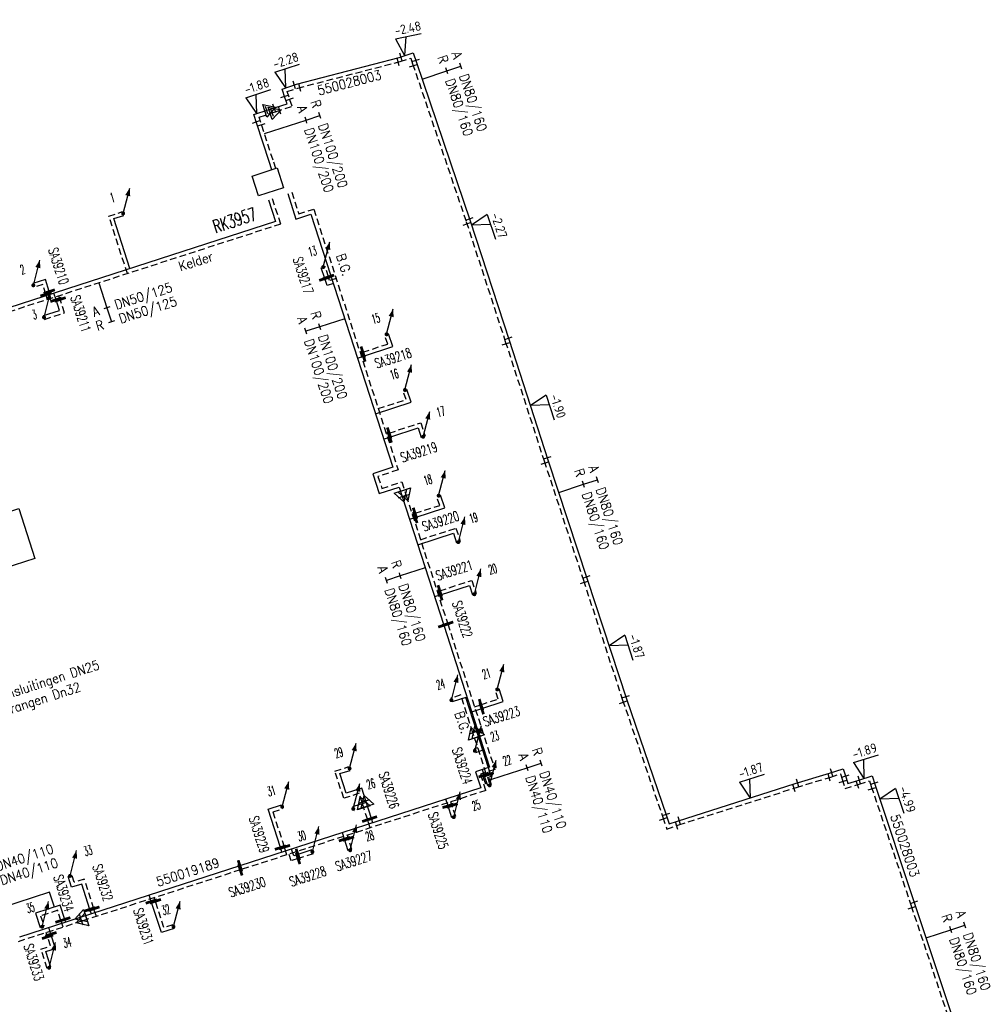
# Model space of a CAD drawing. Header units: millimetres. Extents: x 0 to 118212815, y 0 to 488348790.
# Tile 7 of 143: x 115122812 to 115215369, y 485527382 to 485621471. Entities that reach past the tile are written whole.
import ezdxf
from ezdxf.enums import TextEntityAlignment as Align

# ---------------------------------------------------------------- set-up
doc = ezdxf.new("R2010")
doc.units = ezdxf.units.MM
doc.header["$LTSCALE"] = 200
doc.linetypes.add('HIDDEN2', pattern=[4.7625, 3.175, -1.5875])
for name, color, linetype in [('WW-C-AFSLUITER', 7, 'Continuous'), ('WW-C-hoogbouw', 7, 'Continuous'), ('WW-C-KAST', 7, 'Continuous'), ('WW-C-mof', 7, 'Continuous'), ('WW-C-stijgstrang', 7, 'Continuous'), ('WW-C-VERLOOP', 7, 'Continuous'), ('WW-I-diam', 7, 'Continuous'), ('WW-I-info', 7, 'Continuous'), ('WW-I-NAP', 7, 'Continuous'), ('WW-L-aanvoer', 3, 'Continuous'), ('WW-L-retour', 3, 'HIDDEN2')]:
    doc.layers.add(name, color=color, linetype=linetype)
doc.styles.add('DIN17', font='ROMANS.SHX', dxfattribs={"width": 0.9})
doc.styles.add('ISOCP', font='ISOCP.SHX')

# ---------------------------------------------------------------- blocks, each defined once
blk = doc.blocks.new('LR-VERL')
at = {"color": 0, "linetype": 'ByBlock', "lineweight": -2}
blk.add_lwpolyline([(1.08, 0), (-1.08, -1.25), (-1.08, 1.25)], close=True, dxfattribs=at)
blk = doc.blocks.new('LR-mof')
at = {"color": 0, "linetype": 'ByBlock', "lineweight": -2}
blk.add_line((0, -0.75), (0, 0.75), dxfattribs=at)
blk = doc.blocks.new('LR-styg')
at = {"color": 0, "lineweight": -3}
blk.add_line((0, 0), (2.5, 4.33), dxfattribs=at)
at = {"color": 0, "lineweight": -3, "const_width": 0.375}
blk.add_lwpolyline([(-0.19, 0, 1), (0.19, 0, 1)], format="xyb", close=True, dxfattribs=at)
at = {"color": 0, "lineweight": -3}
blk.add_solid([(2.5, 4.33), (1.32, 3.28), (2.18, 2.78)], dxfattribs=at)
at = {"color": 7, "linetype": 'ByBlock', "lineweight": -2, "style": 'DIN17', "width": 0.5}
blk.add_attdef('*1', text='', height=1.8, dxfattribs=at).set_placement((0, -2.5), align=Align.MIDDLE)
blk = doc.blocks.new('LR-DIAO2')
at = {"color": 0, "lineweight": -3}
blk.add_line((0, 0), (0, -5), dxfattribs=at)
at = {"color": 0, "linetype": 'Continuous', "lineweight": -3}
blk.add_line((0, -5), (0, -7.8), dxfattribs=at)
at = {"color": 0, "lineweight": -3}
for points in [[(0.61, -5), (0, -5), (-0.61, -5)], [(0.61, -7.8), (0, -7.8), (-0.61, -7.8)]]:
    blk.add_lwpolyline(points, dxfattribs=at)
at = {"color": 1, "lineweight": -3, "style": 'DIN17', "width": 0.9}
for tag, p in [('*1', (-1.61, -5)), ('*2', (-1.61, -7.78))]:
    blk.add_attdef(tag, text='', height=1.8, dxfattribs=at).set_placement(p, align=Align.MIDDLE_RIGHT)
for tag, p in [('*11', (1.61, -5)), ('*12', (1.61, -7.8))]:
    blk.add_attdef(tag, text='', height=1.8, dxfattribs=at).set_placement(p, align=Align.MIDDLE_LEFT)
blk = doc.blocks.new('LR-DIAB2')
at = {"color": 0, "linetype": 'Continuous', "lineweight": -3}
blk.add_line((0, 5), (0, 7.8), dxfattribs=at)
at = {"color": 0, "lineweight": -3}
blk.add_line((0, 0), (0, 5), dxfattribs=at)
for points in [[(0.61, 7.8), (0, 7.8), (-0.61, 7.8)], [(0.61, 5), (0, 5), (-0.61, 5)]]:
    blk.add_lwpolyline(points, dxfattribs=at)
at = {"color": 1, "lineweight": -3, "style": 'DIN17', "width": 0.9}
for tag, p in [('*1', (-1.61, 7.8)), ('*2', (-1.61, 5.02))]:
    blk.add_attdef(tag, text='', height=1.8, dxfattribs=at).set_placement(p, align=Align.MIDDLE_RIGHT)
for tag, p in [('*11', (1.61, 7.8)), ('*12', (1.61, 5))]:
    blk.add_attdef(tag, text='', height=1.8, dxfattribs=at).set_placement(p, align=Align.MIDDLE_LEFT)
blk = doc.blocks.new('LR-hoogb')
at = {"color": 0, "linetype": 'ByBlock', "lineweight": -3}
blk.add_lwpolyline([(-12.5, 5), (12.5, 5), (12.5, -5), (-12.5, -5)], close=True, dxfattribs=at)
at = {"color": 7, "linetype": 'Continuous', "lineweight": -3, "style": 'DIN17', "width": 0.7}
blk.add_text('Hoogbouwcode:', height=2.5, dxfattribs=at).set_placement((-11.15, 1))
at = {"color": 0, "linetype": 'ByBlock', "lineweight": -3, "style": 'DIN17', "width": 0.7}
for tag, p in [('*1', (-11.15, -4)), ('*2', (-11.15, -9))]:
    blk.add_attdef(tag, p, '', height=2.5, dxfattribs=at)
blk = doc.blocks.new('LR-AFS')
at = {"color": 0, "lineweight": -3, "const_width": 0.7}
blk.add_lwpolyline([(0, -1.5), (0, 1.5)], dxfattribs=at)
at = {"color": 7, "linetype": 'ByBlock', "lineweight": -2, "style": 'DIN17', "width": 0.9}
blk.add_attdef('*1', text='', height=2.5, dxfattribs=at).set_placement((0, 5), align=Align.MIDDLE)
at = {"color": 0, "linetype": 'ByBlock', "lineweight": -2, "style": 'DIN17', "width": 0.3, "flags": 1}
for tag, p in [('*2', (2.5, 1.5)), ('OCODE', (-7.5, -2.5)), ('NCODE', (-2.5, -2.5)), ('BC', (2.5, -2.5)), ('RK', (7.5, -2.5)), ('ST', (-7.5, -5)), ('VCODE', (-2.5, -5)), ('NIVO', (2.5, -5)), ('IMM', (7.5, -5)), ('FABR', (-7.5, -7.5)), ('TYPE', (-2.5, -7.5)), ('OPBOUW', (2.5, -7.5)), ('BEDIEN', (7.5, -7.5)), ('VERTR', (-7.5, -10)), ('OPBLEN', (-2.5, -10)), ('HULPST', (2.5, -10)), ('VERLSP', (7.5, -10)), ('DEKM', (-7.5, -12.5)), ('PDATUM', (-2.5, -12.5)), ('OPM', (2.5, -12.5)), ('BORD', (7.5, -12.5)), ('BORDL', (-7.5, -15)), ('BORDX', (-2.5, -15)), ('BORDY', (2.5, -15)), ('BORDZ', (7.5, -15))]:
    blk.add_attdef(tag, text='', height=1.8, dxfattribs=at).set_placement(p, align=Align.MIDDLE)
blk = doc.blocks.new('LR-kast')
at = {"color": 0, "linetype": 'ByBlock', "lineweight": -3}
blk.add_lwpolyline([(-2.5, 2), (2.5, 2), (2.5, -2), (-2.5, -2)], close=True, dxfattribs=at)
at = {"color": 7, "linetype": 'ByBlock', "lineweight": -3, "style": 'DIN17', "width": 0.7}
for tag, p in [('*1', (0, 5)), ('*2', (0, -5))]:
    blk.add_attdef(tag, text='', height=2.5, dxfattribs=at).set_placement(p, align=Align.MIDDLE)
at = {"color": 0, "linetype": 'ByBlock', "lineweight": -2, "style": 'DIN17', "width": 0.3, "flags": 1}
for tag, p in [('OCODE', (5, 1.25)), ('NCODE', (10, 1.25)), ('BC', (15, 1.25)), ('RK', (20, 1.25)), ('ST', (5, -1.25)), ('VCODE', (10, -1.25)), ('NIVO', (15, -1.25)), ('IMM', (20, -1.25))]:
    blk.add_attdef(tag, text='', height=1.8, dxfattribs=at).set_placement(p, align=Align.MIDDLE)
blk = doc.blocks.new('LR-hyp')
at = {"color": 7, "linetype": 'ByBlock', "lineweight": -3, "style": 'DIN17', "width": 0.9}
blk.add_attdef('*1', text='', height=1.8, dxfattribs=at).set_placement((0, 0), align=Align.MIDDLE)
at = {"color": 7, "linetype": 'ByBlock', "lineweight": -2, "style": 'DIN17', "width": 0.9, "flags": 1}
blk.add_attdef('*2', text='', height=1.8, dxfattribs=at).set_placement((0, -5), align=Align.MIDDLE)
blk = doc.blocks.new('nap1')
at = {"color": 0, "linetype": 'Continuous', "lineweight": -3}
for p, q in [((-1, 3.5), (0, 0)), ((-1, 3.5), (4, 3.5)), ((1, 3.5), (0, 0))]:
    blk.add_line(p, q, dxfattribs=at)
at = {"color": 0, "linetype": 'Continuous', "lineweight": -3, "style": 'ISOCP'}
for tag, p in [('*1', (1.7, 5)), ('*2', (4, 1.5))]:
    blk.add_attdef(tag, text='', height=1.8, dxfattribs=at).set_placement(p, align=Align.MIDDLE)

msp = doc.modelspace()

# ---------------------------------------------------------------- linework, layer by layer
at = {"layer": 'WW-I-diam'}
for p, q in [((115146197, 485610581), (115147794, 485611103)), ((115167741, 485548831), (115168930, 485549216)), ((115125665, 485538084), (115120979, 485536568)), ((115126125, 485536660), (115125665, 485538084))]:
    msp.add_line(p, q, dxfattribs=at)
at = {"layer": 'WW-L-aanvoer'}
for p, q in [((115149277, 485615296), (115159057, 485617844)), ((115159057, 485617844), (115160425, 485618289)), ((115160425, 485618289), (115160722, 485617379)), ((115160722, 485617379), (115165849, 485602266)), ((115147898, 485614846), (115149277, 485615296)), ((115148190, 485613951), (115147898, 485614846)), ((115148356, 485613444), (115148190, 485613951)), ((115145177, 485612418), (115146569, 485612872)), ((115146569, 485612872), (115146752, 485612932)), ((115146752, 485612932), (115148356, 485613444)), ((115145467, 485611529), (115145177, 485612418)), ((115146641, 485607930), (115145467, 485611529)), ((115146899, 485607139), (115146641, 485607930)), ((115148423, 485604852), (115149213, 485602410)), ((115146582, 485604263), (115147257, 485602178)), ((115131804, 485602460), (115132759, 485602769)), ((115133350, 485597680), (115131804, 485602460)), ((115149213, 485602410), (115150645, 485602874)), ((115150645, 485602874), (115158463, 485578703)), ((115147257, 485602178), (115119104, 485593072)), ((115165849, 485602266), (115169578, 485590844)), ((115151968, 485596728), (115151631, 485597771)), ((115125263, 485596645), (115124060, 485596256)), ((115125637, 485595490), (115125263, 485596645)), ((115152184, 485596062), (115151968, 485596728)), ((115152785, 485596256), (115152184, 485596062)), ((115125726, 485595214), (115125637, 485595490)), ((115126282, 485594705), (115126080, 485595329)), ((115126609, 485593693), (115126282, 485594705)), ((115125080, 485593199), (115126609, 485593693)), ((115158453, 485590231), (115158053, 485591467)), ((115155654, 485589325), (115158453, 485590231)), ((115169578, 485590844), (115173291, 485579427)), ((115155087, 485589142), (115155654, 485589325)), ((115160206, 485584919), (115159809, 485586147)), ((115156808, 485583820), (115160206, 485584919)), ((115158166, 485581586), (115160889, 485582467)), ((115160889, 485582467), (115161183, 485581558)), ((115157591, 485581400), (115158166, 485581586)), ((115173291, 485579427), (115177038, 485568023)), ((115158463, 485578703), (115156546, 485578084)), ((115156546, 485578084), (115157162, 485576179)), ((115157162, 485576179), (115159069, 485576795)), ((115159069, 485576795), (115159357, 485575904)), ((115159357, 485575904), (115163336, 485563601)), ((115163424, 485574819), (115163027, 485576044)), ((115160607, 485573908), (115163424, 485574819)), ((115160060, 485573731), (115160607, 485573908)), ((115160847, 485571298), (115164256, 485572400)), ((115164256, 485572400), (115164551, 485571488)), ((115177038, 485568023), (115180787, 485556571)), ((115163011, 485566520), (115165782, 485567416)), ((115165782, 485567416), (115166075, 485566509)), ((115162451, 485566338), (115163011, 485566520)), ((115163336, 485563601), (115167720, 485550049)), ((115169018, 485556303), (115168623, 485557526)), ((115165434, 485556697), (115164122, 485556273)), ((115166482, 485553456), (115165434, 485556697)), ((115166960, 485555637), (115169018, 485556303)), ((115180787, 485556571), (115184623, 485545379)), ((115166012, 485555331), (115166960, 485555637)), ((115167868, 485549170), (115166482, 485553456)), ((115167065, 485551652), (115166360, 485551424)), ((115153413, 485549422), (115154390, 485549738)), ((115167720, 485550049), (115166361, 485549609)), ((115167196, 485549282), (115167021, 485549823)), ((115200193, 485549465), (115201508, 485549882)), ((115201508, 485549882), (115201780, 485549023)), ((115154020, 485547547), (115153413, 485549422)), ((115166361, 485549609), (115166863, 485548056)), ((115167531, 485548246), (115167196, 485549282)), ((115167535, 485549062), (115167868, 485549170)), ((115167702, 485548544), (115167535, 485549062)), ((115196923, 485548468), (115200193, 485549465)), ((115201780, 485549023), (115201950, 485548483)), ((115201950, 485548483), (115202901, 485548784)), ((115202901, 485548784), (115204268, 485549208)), ((115204268, 485549208), (115204548, 485548323)), ((115166863, 485548056), (115143861, 485540616)), ((115155493, 485548023), (115154020, 485547547)), ((115155884, 485546816), (115155493, 485548023)), ((115185669, 485544882), (115196923, 485548468)), ((115204548, 485548323), (115208360, 485536924)), ((115163745, 485546342), (115163539, 485546981)), ((115146544, 485546021), (115147836, 485546439)), ((115147731, 485542353), (115146544, 485546021)), ((115155933, 485546663), (115154626, 485546240)), ((115156425, 485545142), (115155884, 485546816)), ((115164111, 485545210), (115163745, 485546342)), ((115156560, 485544724), (115156425, 485545142)), ((115184623, 485545379), (115184884, 485544614)), ((115184884, 485544614), (115185669, 485544882)), ((115153841, 485543165), (115153642, 485543780)), ((115154203, 485542046), (115153841, 485543165)), ((115147873, 485541914), (115147731, 485542353)), ((115148996, 485541578), (115148791, 485542211)), ((115149399, 485541708), (115148996, 485541578)), ((115150725, 485542137), (115149399, 485541708)), ((115143861, 485540616), (115128595, 485535679)), ((115127777, 485538562), (115127443, 485539596)), ((115128737, 485538873), (115127777, 485538562)), ((115129518, 485536456), (115128737, 485538873)), ((115135384, 485537208), (115135189, 485537811)), ((115126687, 485536841), (115124337, 485536081)), ((115127121, 485535497), (115126687, 485536841)), ((115136348, 485534228), (115135384, 485537208)), ((115208360, 485536924), (115212142, 485525548)), ((115128595, 485535679), (115122802, 485533805)), ((115124337, 485536081), (115124772, 485534734)), ((115129658, 485536023), (115129518, 485536456)), ((115125794, 485534079), (115125591, 485534707)), ((115127208, 485535230), (115127121, 485535497)), ((115126236, 485532714), (115125794, 485534079)), ((115137567, 485534623), (115136348, 485534228)), ((115125319, 485532417), (115126236, 485532714)), ((115125800, 485530931), (115125319, 485532417))]:
    msp.add_line(p, q, dxfattribs=at)
at = {"layer": 'WW-L-retour'}
for p, q in [((115149384, 485614931), (115159164, 485617479)), ((115159164, 485617479), (115160181, 485617810)), ((115160181, 485617810), (115160361, 485617259)), ((115160361, 485617259), (115165488, 485602146)), ((115148377, 485614603), (115149384, 485614931)), ((115148551, 485614069), (115148377, 485614603)), ((115148835, 485613200), (115148551, 485614069)), ((115147271, 485612681), (115148835, 485613200)), ((115145681, 485612162), (115146693, 485612492)), ((115145847, 485611653), (115145681, 485612162)), ((115146693, 485612492), (115147271, 485612681)), ((115147022, 485608052), (115145847, 485611653)), ((115147280, 485607261), (115147022, 485608052)), ((115146944, 485604380), (115147735, 485601934)), ((115148803, 485604975), (115149470, 485602914)), ((115149470, 485602914), (115150903, 485603377)), ((115150903, 485603377), (115158967, 485578446)), ((115131325, 485602705), (115132643, 485603131)), ((115133105, 485597202), (115131325, 485602705)), ((115147735, 485601934), (115119582, 485592828)), ((115165488, 485602146), (115169216, 485590727)), ((115152315, 485596891), (115151992, 485597888)), ((115152428, 485596540), (115152315, 485596891)), ((115125019, 485596167), (115124177, 485595895)), ((115125320, 485595237), (115125019, 485596167)), ((115153049, 485596741), (115152428, 485596540)), ((115125482, 485594736), (115125320, 485595237)), ((115126671, 485594736), (115126559, 485595084)), ((115127088, 485593449), (115126671, 485594736)), ((115125197, 485592837), (115127088, 485593449)), ((115157975, 485590475), (115157692, 485591350)), ((115155603, 485589708), (115157975, 485590475)), ((115169216, 485590727), (115172930, 485579309)), ((115155350, 485589626), (115155603, 485589708)), ((115159728, 485585164), (115159447, 485586030)), ((115157072, 485584304), (115159728, 485585164)), ((115158118, 485581970), (115161133, 485582945)), ((115161133, 485582945), (115161544, 485581675)), ((115157854, 485581885), (115158118, 485581970)), ((115172930, 485579309), (115176677, 485567905)), ((115158967, 485578446), (115157050, 485577826)), ((115157050, 485577826), (115157420, 485576682)), ((115157420, 485576682), (115159326, 485577299)), ((115159326, 485577299), (115159742, 485576014)), ((115159742, 485576014), (115163710, 485563745)), ((115162945, 485575063), (115162666, 485575928)), ((115160324, 485574216), (115160591, 485574302)), ((115160591, 485574302), (115162945, 485575063)), ((115161111, 485571782), (115164501, 485572879)), ((115164501, 485572879), (115164913, 485571605)), ((115162955, 485566901), (115166026, 485567894)), ((115166026, 485567894), (115166437, 485566626)), ((115176677, 485567905), (115180427, 485556450)), ((115162715, 485566823), (115162955, 485566901)), ((115163710, 485563745), (115168217, 485549811)), ((115168540, 485556548), (115168261, 485557409)), ((115164955, 485556942), (115164006, 485556634)), ((115166127, 485553320), (115164955, 485556942)), ((115166890, 485556014), (115168540, 485556548)), ((115180427, 485556450), (115184263, 485545256)), ((115166275, 485555815), (115166890, 485556014)), ((115167390, 485549415), (115166127, 485553320)), ((115166587, 485551897), (115166243, 485551786)), ((115152935, 485549666), (115154273, 485550099)), ((115168217, 485549811), (115166839, 485549365)), ((115153775, 485547068), (115152935, 485549666)), ((115166839, 485549365), (115167342, 485547811)), ((115167056, 485549307), (115167390, 485549415)), ((115167341, 485548427), (115167056, 485549307)), ((115167580, 485549330), (115167499, 485549578)), ((115167893, 485548363), (115167580, 485549330)), ((115197036, 485548105), (115200306, 485549103)), ((115200306, 485549103), (115201260, 485549405)), ((115201260, 485549405), (115201418, 485548908)), ((115201418, 485548908), (115201702, 485548006)), ((115185788, 485544521), (115197036, 485548105)), ((115201702, 485548006), (115203014, 485548422)), ((115203014, 485548422), (115204019, 485548733)), ((115204019, 485548733), (115204187, 485548206)), ((115204187, 485548206), (115207999, 485536804)), ((115167342, 485547811), (115143892, 485540227)), ((115155249, 485547545), (115153775, 485547068)), ((115155528, 485546680), (115155249, 485547545)), ((115147023, 485545777), (115147953, 485546078)), ((115155689, 485546185), (115154743, 485545879)), ((115156066, 485545018), (115155528, 485546680)), ((115164132, 485546382), (115164017, 485546736)), ((115164473, 485545327), (115164132, 485546382)), ((115148112, 485542410), (115147023, 485545777)), ((115156316, 485544245), (115156066, 485545018)), ((115184263, 485545256), (115184648, 485544132)), ((115184648, 485544132), (115185788, 485544521)), ((115154225, 485543213), (115154121, 485543535)), ((115154564, 485542163), (115154225, 485543213)), ((115148351, 485541669), (115148112, 485542410)), ((115148751, 485541099), (115148546, 485541732)), ((115149408, 485541312), (115148751, 485541099)), ((115150842, 485541776), (115149408, 485541312)), ((115128022, 485539041), (115127804, 485539713)), ((115143892, 485540227), (115128718, 485535319)), ((115128981, 485539351), (115128022, 485539041)), ((115129898, 485536515), (115128981, 485539351)), ((115135775, 485537234), (115135668, 485537567)), ((115136593, 485534707), (115135775, 485537234)), ((115207999, 485536804), (115211781, 485525429)), ((115126442, 485536363), (115124815, 485535836)), ((115124815, 485535836), (115125134, 485534851)), ((115126758, 485535385), (115126442, 485536363)), ((115130137, 485535778), (115129898, 485536515)), ((115128718, 485535319), (115122557, 485533326)), ((115126963, 485534751), (115126758, 485535385)), ((115137450, 485534984), (115136593, 485534707)), ((115125474, 485533834), (115125346, 485534228)), ((115125757, 485532958), (115125474, 485533834)), ((115124841, 485532662), (115125757, 485532958)), ((115125438, 485530814), (115124841, 485532662))]:
    msp.add_line(p, q, dxfattribs=at)

# ---------------------------------------------------------------- block references
at = {"layer": 'WW-C-AFSLUITER', "linetype": 'Continuous'}
ref = msp.add_blockref('LR-AFS', (115125637, 485595490), dxfattribs=dict(at, xscale=375.0000000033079, yscale=375.0000000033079, zscale=375.0000000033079, rotation=287.9232999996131))
ref.add_attrib('*1', 'SA39210', dxfattribs={"layer": '0', "color": 7, "linetype": 'ByBlock', "lineweight": -2, "height": 937.5, "rotation": 287.9233, "style": 'DIN17', "width": 0.65}).set_placement((115126520, 485597929), align=Align.MIDDLE)
ref = msp.add_blockref('LR-AFS', (115151968, 485596728), dxfattribs=dict(at, xscale=375.0000000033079, yscale=375.0000000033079, zscale=375.0000000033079, rotation=287.9232999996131))
ref.add_attrib('*1', 'SA39217', dxfattribs={"layer": '0', "color": 7, "linetype": 'ByBlock', "lineweight": -2, "height": 937.5, "rotation": 287.9233, "style": 'DIN17', "width": 0.65}).set_placement((115149901, 485597039), align=Align.MIDDLE)
for p, xscale, yscale, zscale, rotation in [((115152315, 485596891), 375.0000000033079, 375.0000000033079, 375.0000000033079, 287.9232999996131), ((115125320, 485595237), 375.0000000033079, 375.0000000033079, 375.0000000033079, 287.9232999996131), ((115126671, 485594736), 375.0000000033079, 375.0000000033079, 375.0000000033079, 287.9232999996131), ((115155603, 485589708), 374.9999999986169, 374.9999999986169, 374.9999999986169, 17.92329999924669), ((115158118, 485581970), 374.9999999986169, 374.9999999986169, 374.9999999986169, 17.92329999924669), ((115160591, 485574302), 374.9999999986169, 374.9999999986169, 374.9999999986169, 17.92329999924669), ((115162955, 485566901), 374.9999999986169, 374.9999999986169, 374.9999999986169, 17.92329999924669), ((115163710, 485563745), 375.0000000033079, 375.0000000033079, 375.0000000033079, 287.9232999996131), ((115166890, 485556014), 374.9999999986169, 374.9999999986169, 374.9999999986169, 17.92329999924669), ((115167580, 485549330), 375.0000000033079, 375.0000000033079, 375.0000000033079, 287.9232999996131), ((115164132, 485546382), 375.0000000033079, 375.0000000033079, 375.0000000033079, 287.9232999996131), ((115156066, 485545018), 375.0000000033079, 375.0000000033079, 375.0000000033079, 287.9232999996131), ((115154225, 485543213), 375.0000000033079, 375.0000000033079, 375.0000000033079, 287.9232999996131), ((115148112, 485542410), 375.0000000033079, 375.0000000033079, 375.0000000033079, 287.9232999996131), ((115149408, 485541312), 374.9999999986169, 374.9999999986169, 374.9999999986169, 17.92329999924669), ((115143892, 485540227), 374.9999999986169, 374.9999999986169, 374.9999999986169, 17.92329999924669), ((115135775, 485537234), 375.0000000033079, 375.0000000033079, 375.0000000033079, 287.9232999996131), ((115129898, 485536515), 375.0000000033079, 375.0000000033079, 375.0000000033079, 287.9232999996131), ((115126758, 485535385), 375.0000000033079, 375.0000000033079, 375.0000000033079, 287.9232999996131), ((115125474, 485533834), 375.0000000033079, 375.0000000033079, 375.0000000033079, 287.9232999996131)]:
    msp.add_blockref('LR-AFS', p, dxfattribs=dict(at, xscale=xscale, yscale=yscale, zscale=zscale, rotation=rotation))
ref = msp.add_blockref('LR-AFS', (115126282, 485594705), dxfattribs=dict(at, xscale=375.0000000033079, yscale=375.0000000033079, zscale=375.0000000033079, rotation=287.9232999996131))
ref.add_attrib('*1', 'SA39211', dxfattribs={"layer": '0', "color": 7, "linetype": 'ByBlock', "lineweight": -2, "height": 937.5, "rotation": 287.9233, "style": 'DIN17', "width": 0.65}).set_placement((115128641, 485593383), align=Align.MIDDLE)
ref = msp.add_blockref('LR-AFS', (115155654, 485589325), dxfattribs=dict(at, xscale=374.9999999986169, yscale=374.9999999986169, zscale=374.9999999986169, rotation=17.92329999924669))
ref.add_attrib('*1', 'SA39218', dxfattribs={"layer": '0', "color": 7, "linetype": 'ByBlock', "lineweight": -2, "height": 937.5, "rotation": 17.9233, "style": 'DIN17', "width": 0.65}).set_placement((115158496, 485589138), align=Align.MIDDLE)
ref = msp.add_blockref('LR-AFS', (115158166, 485581586), dxfattribs=dict(at, xscale=374.9999999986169, yscale=374.9999999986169, zscale=374.9999999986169, rotation=17.92329999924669))
ref.add_attrib('*1', 'SA39219', dxfattribs={"layer": '0', "color": 7, "linetype": 'ByBlock', "lineweight": -2, "height": 937.5, "rotation": 17.9233, "style": 'DIN17', "width": 0.65}).set_placement((115160960, 485580148), align=Align.MIDDLE)
ref = msp.add_blockref('LR-AFS', (115160607, 485573908), dxfattribs=dict(at, xscale=374.9999999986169, yscale=374.9999999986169, zscale=374.9999999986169, rotation=17.92329999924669))
ref.add_attrib('*1', 'SA39220', dxfattribs={"layer": '0', "color": 7, "linetype": 'ByBlock', "lineweight": -2, "height": 937.5, "rotation": 17.9233, "style": 'DIN17', "width": 0.65}).set_placement((115163033, 485573552), align=Align.MIDDLE)
ref = msp.add_blockref('LR-AFS', (115163011, 485566520), dxfattribs=dict(at, xscale=374.9999999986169, yscale=374.9999999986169, zscale=374.9999999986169, rotation=17.92329999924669))
ref.add_attrib('*1', 'SA39221', dxfattribs={"layer": '0', "color": 7, "linetype": 'ByBlock', "lineweight": -2, "height": 937.5, "rotation": 17.9233, "style": 'DIN17', "width": 0.65}).set_placement((115164336, 485568861), align=Align.MIDDLE)
ref = msp.add_blockref('LR-AFS', (115163336, 485563601), dxfattribs=dict(at, xscale=375.0000000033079, yscale=375.0000000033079, zscale=375.0000000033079, rotation=287.9232999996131))
ref.add_attrib('*1', 'SA39222', dxfattribs={"layer": '0', "color": 7, "linetype": 'ByBlock', "lineweight": -2, "height": 937.5, "rotation": 287.9233, "style": 'DIN17', "width": 0.65}).set_placement((115165120, 485564178), align=Align.MIDDLE)
ref = msp.add_blockref('LR-AFS', (115166960, 485555637), dxfattribs=dict(at, xscale=374.9999999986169, yscale=374.9999999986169, zscale=374.9999999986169, rotation=17.92329999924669))
ref.add_attrib('*1', 'SA39223', dxfattribs={"layer": '0', "color": 7, "linetype": 'ByBlock', "lineweight": -2, "height": 937.5, "rotation": 17.9233, "style": 'DIN17', "width": 0.65}).set_placement((115168856, 485554909), align=Align.MIDDLE)
ref = msp.add_blockref('LR-AFS', (115167196, 485549282), dxfattribs=dict(at, xscale=375.0000000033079, yscale=375.0000000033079, zscale=375.0000000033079, rotation=287.9232999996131))
ref.add_attrib('*1', 'SA39224', dxfattribs={"layer": '0', "color": 7, "linetype": 'ByBlock', "lineweight": -2, "height": 937.5, "rotation": 287.9233, "style": 'DIN17', "width": 0.65}).set_placement((115165100, 485550172), align=Align.MIDDLE)
ref = msp.add_blockref('LR-AFS', (115156425, 485545142), dxfattribs=dict(at, xscale=375.0000000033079, yscale=375.0000000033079, zscale=375.0000000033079, rotation=287.9232999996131))
ref.add_attrib('*1', 'SA39226', dxfattribs={"layer": '0', "color": 7, "linetype": 'ByBlock', "lineweight": -2, "height": 937.5, "rotation": 287.9233, "style": 'DIN17', "width": 0.65}).set_placement((115158096, 485547838), align=Align.MIDDLE)
ref = msp.add_blockref('LR-AFS', (115163745, 485546342), dxfattribs=dict(at, xscale=375.0000000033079, yscale=375.0000000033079, zscale=375.0000000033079, rotation=287.9232999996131))
ref.add_attrib('*1', 'SA39225', dxfattribs={"layer": '0', "color": 7, "linetype": 'ByBlock', "lineweight": -2, "height": 937.5, "rotation": 287.9233, "style": 'DIN17', "width": 0.65}).set_placement((115162808, 485543980), align=Align.MIDDLE)
ref = msp.add_blockref('LR-AFS', (115147731, 485542353), dxfattribs=dict(at, xscale=375.0000000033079, yscale=375.0000000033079, zscale=375.0000000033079, rotation=287.9232999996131))
ref.add_attrib('*1', 'SA39229', dxfattribs={"layer": '0', "color": 7, "linetype": 'ByBlock', "lineweight": -2, "height": 937.5, "rotation": 287.9233, "style": 'DIN17', "width": 0.65}).set_placement((115145696, 485543613), align=Align.MIDDLE)
ref = msp.add_blockref('LR-AFS', (115153841, 485543165), dxfattribs=dict(at, xscale=375.0000000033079, yscale=375.0000000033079, zscale=375.0000000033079, rotation=287.9232999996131))
ref.add_attrib('*1', 'SA39227', dxfattribs={"layer": '0', "color": 7, "linetype": 'ByBlock', "lineweight": -2, "height": 937.5, "rotation": 17.92335, "style": 'DIN17', "width": 0.65}).set_placement((115154729, 485541080), align=Align.MIDDLE)
ref = msp.add_blockref('LR-AFS', (115149399, 485541708), dxfattribs=dict(at, xscale=374.9999999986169, yscale=374.9999999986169, zscale=374.9999999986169, rotation=17.92329999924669))
ref.add_attrib('*1', 'SA39228', dxfattribs={"layer": '0', "color": 7, "linetype": 'ByBlock', "lineweight": -2, "height": 937.5, "rotation": 17.9233, "style": 'DIN17', "width": 0.65}).set_placement((115150343, 485539614), align=Align.MIDDLE)
ref = msp.add_blockref('LR-AFS', (115143861, 485540616), dxfattribs=dict(at, xscale=374.9999999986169, yscale=374.9999999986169, zscale=374.9999999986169, rotation=17.92329999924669))
ref.add_attrib('*1', 'SA39230', dxfattribs={"layer": '0', "color": 7, "linetype": 'ByBlock', "lineweight": -2, "height": 937.5, "rotation": 17.9233, "style": 'DIN17', "width": 0.65}).set_placement((115144554, 485538586), align=Align.MIDDLE)
ref = msp.add_blockref('LR-AFS', (115129518, 485536456), dxfattribs=dict(at, xscale=375.0000000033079, yscale=375.0000000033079, zscale=375.0000000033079, rotation=287.9232999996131))
ref.add_attrib('*1', 'SA39232', dxfattribs={"layer": '0', "color": 7, "linetype": 'ByBlock', "lineweight": -2, "height": 937.5, "rotation": 287.9233, "style": 'DIN17', "width": 0.65}).set_placement((115130748, 485539007), align=Align.MIDDLE)
ref = msp.add_blockref('LR-AFS', (115127121, 485535497), dxfattribs=dict(at, xscale=375.0000000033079, yscale=375.0000000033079, zscale=375.0000000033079, rotation=287.9232999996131))
ref.add_attrib('*1', 'SA39234', dxfattribs={"layer": '0', "color": 7, "linetype": 'ByBlock', "lineweight": -2, "height": 937.5, "rotation": 287.9233, "style": 'DIN17', "width": 0.65}).set_placement((115127017, 485538002), align=Align.MIDDLE)
ref = msp.add_blockref('LR-AFS', (115135384, 485537208), dxfattribs=dict(at, xscale=375.0000000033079, yscale=375.0000000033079, zscale=375.0000000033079, rotation=287.9232999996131))
ref.add_attrib('*1', 'SA39231', dxfattribs={"layer": '0', "color": 7, "linetype": 'ByBlock', "lineweight": -2, "height": 937.5, "rotation": 287.9233, "style": 'DIN17', "width": 0.65}).set_placement((115134645, 485534811), align=Align.MIDDLE)
ref = msp.add_blockref('LR-AFS', (115125794, 485534079), dxfattribs=dict(at, xscale=375.0000000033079, yscale=375.0000000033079, zscale=375.0000000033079, rotation=287.9232999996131))
ref.add_attrib('*1', 'SA39233', dxfattribs={"layer": '0', "color": 7, "linetype": 'ByBlock', "lineweight": -2, "height": 937.5, "rotation": 287.9233, "style": 'DIN17', "width": 0.65}).set_placement((115124161, 485531399), align=Align.MIDDLE)
at = {"layer": 'WW-C-hoogbouw', "linetype": 'Continuous'}
ref = msp.add_blockref('LR-hoogb', (115117547, 485570454), dxfattribs=dict(at, xscale=499.9999999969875, yscale=499.9999999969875, zscale=499.9999999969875, rotation=17.92334928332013))
ref.add_attrib('*1', '1068HP002', (115112859, 485566836), dxfattribs={"layer": '0', "color": 7, "linetype": 'ByBlock', "lineweight": -3, "height": 1250, "rotation": 17.92335, "style": 'DIN17', "width": 0.7})
at = {"layer": 'WW-C-KAST', "linetype": 'Continuous'}
ref = msp.add_blockref('LR-kast', (115146517, 485605965), dxfattribs=dict(at, xscale=500.0000000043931, yscale=500.0000000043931, zscale=500.0000000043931, rotation=17.87294395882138))
ref.add_attrib('*1', 'RK3957', dxfattribs={"layer": '0', "color": 7, "linetype": 'ByBlock', "lineweight": -3, "height": 1250, "rotation": 17.87294, "style": 'DIN17', "width": 0.65}).set_placement((115143338, 485602309), align=Align.MIDDLE)
at = {"layer": 'WW-C-mof', "linetype": 'Continuous', "xscale": 500, "yscale": 500, "zscale": 500}
for p, rotation in [((115158976, 485617430), 14.5985), ((115159256, 485617908), 18.0312), ((115160652, 485617592), 288.0312), ((115160422, 485617079), 288.7402), ((115149058, 485615225), 18.0719), ((115149576, 485614981), 14.5985), ((115148122, 485614158), 288.0719), ((115148614, 485613876), 288.0719), ((115146414, 485612822), 18.0719), ((115146938, 485612572), 18.0719), ((115147129, 485613052), 17.6961), ((115147650, 485612807), 18.3834), ((115145407, 485611713), 288.0296), ((115145917, 485611437), 288.0719), ((115165791, 485602436), 288.7402), ((115165547, 485601964), 288.0816), ((115169514, 485591041), 288.0816), ((115169286, 485590512), 288.0171), ((115172999, 485579099), 288.1888), ((115173225, 485579629), 288.0171), ((115176744, 485567701), 288.1257), ((115176969, 485568232), 288.1888), ((115180496, 485556249), 288.9189), ((115180721, 485556774), 288.1257), ((115200388, 485549527), 17.5909), ((115197141, 485548534), 16.9693), ((115200161, 485549059), 16.9693), ((115201485, 485548695), 287.468), ((115201725, 485549198), 287.5909), ((115203031, 485548824), 17.2213), ((115196813, 485548034), 17.6722), ((115202871, 485548376), 17.5909), ((115204259, 485547989), 288.4886), ((115204486, 485548519), 287.5909), ((115184317, 485545099), 288.8653), ((115184569, 485545538), 288.9189), ((115185841, 485544937), 17.6722), ((115185588, 485544453), 18.8653), ((115208063, 485536611), 288.3899), ((115208289, 485537136), 288.4886)]:
    msp.add_blockref('LR-mof', p, dxfattribs=dict(at, rotation=rotation))
at = {"layer": 'WW-C-mof', "xscale": 500.0000000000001, "yscale": 500.0000000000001, "zscale": 500.0000000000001}
for p, rotation in [((115159742, 485576014), 287.9232999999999), ((115159357, 485575904), 287.9232999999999), ((115166482, 485553456), 107.9232999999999), ((115166127, 485553320), 107.9232999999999), ((115155884, 485546816), 107.9232999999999), ((115155528, 485546680), 107.9232999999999), ((115128595, 485535679), 197.9233), ((115128718, 485535319), 197.9233)]:
    msp.add_blockref('LR-mof', p, dxfattribs=dict(at, rotation=rotation))
at = {"layer": 'WW-C-stijgstrang', "linetype": 'Continuous'}
ref = msp.add_blockref('LR-styg', (115132697, 485602959), dxfattribs=dict(at, xscale=500.0000000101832, yscale=500.0000000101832, zscale=500, rotation=15.51228115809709))
ref.add_attrib('*1', '1', dxfattribs={"layer": '0', "color": 1, "linetype": 'ByBlock', "lineweight": -2, "height": 900, "rotation": 15.51228, "style": 'DIN17', "width": 0.5}).set_placement((115131665, 485604475), align=Align.MIDDLE)
ref = msp.add_blockref('LR-styg', (115151812, 485597829), dxfattribs=dict(at, xscale=500.0000000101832, yscale=500.0000000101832, zscale=500, rotation=15.51228115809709))
ref.add_attrib('*1', '13', dxfattribs={"layer": '0', "color": 1, "linetype": 'ByBlock', "lineweight": -2, "height": 900, "rotation": 15.51228, "style": 'DIN17', "width": 0.5}).set_placement((115150779, 485599345), align=Align.MIDDLE)
ref = msp.add_blockref('LR-styg', (115124115, 485596085), dxfattribs=dict(at, xscale=500.0000000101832, yscale=500.0000000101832, zscale=500, rotation=15.51228115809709))
ref.add_attrib('*1', '2', dxfattribs={"layer": '0', "color": 1, "linetype": 'ByBlock', "lineweight": -2, "height": 900, "rotation": 15.51228, "style": 'DIN17', "width": 0.5}).set_placement((115123082, 485597600), align=Align.MIDDLE)
ref = msp.add_blockref('LR-styg', (115125135, 485593027), dxfattribs=dict(at, xscale=500.0000000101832, yscale=500.0000000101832, zscale=500, rotation=15.51228115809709))
ref.add_attrib('*1', '3', dxfattribs={"layer": '0', "color": 1, "linetype": 'ByBlock', "lineweight": -2, "height": 900, "rotation": 15.51228, "style": 'DIN17', "width": 0.5}).set_placement((115124213, 485593293), align=Align.MIDDLE)
ref = msp.add_blockref('LR-styg', (115157872, 485591408), dxfattribs=dict(at, xscale=500.0000000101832, yscale=500.0000000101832, zscale=500, rotation=15.51228115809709))
ref.add_attrib('*1', '15', dxfattribs={"layer": '0', "color": 1, "linetype": 'ByBlock', "lineweight": -2, "height": 900, "rotation": 15.51228, "style": 'DIN17', "width": 0.5}).set_placement((115156840, 485592924), align=Align.MIDDLE)
ref = msp.add_blockref('LR-styg', (115159628, 485586089), dxfattribs=dict(at, xscale=500.0000000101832, yscale=500.0000000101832, zscale=500, rotation=15.51228115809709))
ref.add_attrib('*1', '16', dxfattribs={"layer": '0', "color": 1, "linetype": 'ByBlock', "lineweight": -2, "height": 900, "rotation": 15.51228, "style": 'DIN17', "width": 0.5}).set_placement((115158596, 485587605), align=Align.MIDDLE)
ref = msp.add_blockref('LR-styg', (115161363, 485581617), dxfattribs=dict(at, xscale=500.0000000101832, yscale=500.0000000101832, zscale=500, rotation=15.51228115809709))
ref.add_attrib('*1', '17', dxfattribs={"layer": '0', "color": 1, "linetype": 'ByBlock', "lineweight": -2, "height": 900, "rotation": 15.51228, "style": 'DIN17', "width": 0.5}).set_placement((115163053, 485584013), align=Align.MIDDLE)
ref = msp.add_blockref('LR-styg', (115162847, 485575986), dxfattribs=dict(at, xscale=500.0000000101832, yscale=500.0000000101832, zscale=500, rotation=15.51228115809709))
ref.add_attrib('*1', '18', dxfattribs={"layer": '0', "color": 1, "linetype": 'ByBlock', "lineweight": -2, "height": 900, "rotation": 15.51228, "style": 'DIN17', "width": 0.5}).set_placement((115161814, 485577502), align=Align.MIDDLE)
ref = msp.add_blockref('LR-styg', (115164732, 485571546), dxfattribs=dict(at, xscale=500.0000000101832, yscale=500.0000000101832, zscale=500, rotation=15.51228115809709))
ref.add_attrib('*1', '19', dxfattribs={"layer": '0', "color": 1, "linetype": 'ByBlock', "lineweight": -2, "height": 900, "rotation": 15.51228, "style": 'DIN17', "width": 0.5}).set_placement((115166182, 485573865), align=Align.MIDDLE)
ref = msp.add_blockref('LR-styg', (115166256, 485566567), dxfattribs=dict(at, xscale=500.0000000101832, yscale=500.0000000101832, zscale=500, rotation=15.51228115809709))
ref.add_attrib('*1', '20', dxfattribs={"layer": '0', "color": 1, "linetype": 'ByBlock', "lineweight": -2, "height": 900, "rotation": 15.51228, "style": 'DIN17', "width": 0.5}).set_placement((115168007, 485568983), align=Align.MIDDLE)
ref = msp.add_blockref('LR-styg', (115168442, 485557468), dxfattribs=dict(at, xscale=500.0000000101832, yscale=500.0000000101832, zscale=500, rotation=15.51228115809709))
ref.add_attrib('*1', '21', dxfattribs={"layer": '0', "color": 1, "linetype": 'ByBlock', "lineweight": -2, "height": 900, "rotation": 15.51228, "style": 'DIN17', "width": 0.5}).set_placement((115167409, 485558984), align=Align.MIDDLE)
ref = msp.add_blockref('LR-styg', (115164064, 485556454), dxfattribs=dict(at, xscale=500.0000000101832, yscale=500.0000000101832, zscale=500, rotation=15.51228115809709))
ref.add_attrib('*1', '24', dxfattribs={"layer": '0', "color": 1, "linetype": 'ByBlock', "lineweight": -2, "height": 900, "rotation": 15.51228, "style": 'DIN17', "width": 0.5}).set_placement((115163032, 485557970), align=Align.MIDDLE)
ref = msp.add_blockref('LR-styg', (115166301, 485551605), dxfattribs=dict(at, xscale=500.0000000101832, yscale=500.0000000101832, zscale=500, rotation=15.51228115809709))
ref.add_attrib('*1', '23', dxfattribs={"layer": '0', "color": 1, "linetype": 'ByBlock', "lineweight": -2, "height": 900, "rotation": 15.51228, "style": 'DIN17', "width": 0.5}).set_placement((115168201, 485553011), align=Align.MIDDLE)
ref = msp.add_blockref('LR-styg', (115154332, 485549918), dxfattribs=dict(at, xscale=500.0000000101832, yscale=500.0000000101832, zscale=500, rotation=15.51228115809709))
ref.add_attrib('*1', '29', dxfattribs={"layer": '0', "color": 1, "linetype": 'ByBlock', "lineweight": -2, "height": 900, "rotation": 15.51228, "style": 'DIN17', "width": 0.5}).set_placement((115153299, 485551434), align=Align.MIDDLE)
ref = msp.add_blockref('LR-styg', (115167712, 485548304), dxfattribs=dict(at, xscale=500.0000000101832, yscale=500.0000000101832, zscale=500, rotation=15.51228115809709))
ref.add_attrib('*1', '22', dxfattribs={"layer": '0', "color": 1, "linetype": 'ByBlock', "lineweight": -2, "height": 900, "rotation": 15.51228, "style": 'DIN17', "width": 0.5}).set_placement((115169386, 485550696), align=Align.MIDDLE)
ref = msp.add_blockref('LR-styg', (115154684, 485546060), dxfattribs=dict(at, xscale=500.0000000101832, yscale=500.0000000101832, zscale=500, rotation=15.51228115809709))
ref.add_attrib('*1', '26', dxfattribs={"layer": '0', "color": 1, "linetype": 'ByBlock', "lineweight": -2, "height": 900, "rotation": 15.51228, "style": 'DIN17', "width": 0.5}).set_placement((115156365, 485548453), align=Align.MIDDLE)
ref = msp.add_blockref('LR-styg', (115147894, 485546258), dxfattribs=dict(at, xscale=500.0000000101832, yscale=500.0000000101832, zscale=500, rotation=15.51228115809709))
ref.add_attrib('*1', '31', dxfattribs={"layer": '0', "color": 1, "linetype": 'ByBlock', "lineweight": -2, "height": 900, "rotation": 15.51228, "style": 'DIN17', "width": 0.5}).set_placement((115146862, 485547774), align=Align.MIDDLE)
ref = msp.add_blockref('LR-styg', (115164292, 485545269), dxfattribs=dict(at, xscale=500.0000000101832, yscale=500.0000000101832, zscale=500, rotation=15.51228115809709))
ref.add_attrib('*1', '25', dxfattribs={"layer": '0', "color": 1, "linetype": 'ByBlock', "lineweight": -2, "height": 900, "rotation": 15.51228, "style": 'DIN17', "width": 0.5}).set_placement((115166442, 485546399), align=Align.MIDDLE)
ref = msp.add_blockref('LR-styg', (115150784, 485541956), dxfattribs=dict(at, xscale=500.0000000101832, yscale=500.0000000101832, zscale=500, rotation=15.51228115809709))
ref.add_attrib('*1', '30', dxfattribs={"layer": '0', "color": 1, "linetype": 'ByBlock', "lineweight": -2, "height": 900, "rotation": 15.51228, "style": 'DIN17', "width": 0.5}).set_placement((115149752, 485543472), align=Align.MIDDLE)
ref = msp.add_blockref('LR-styg', (115154384, 485542105), dxfattribs=dict(at, xscale=500.0000000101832, yscale=500.0000000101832, zscale=500, rotation=15.51228115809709))
ref.add_attrib('*1', '28', dxfattribs={"layer": '0', "color": 1, "linetype": 'ByBlock', "lineweight": -2, "height": 900, "rotation": 15.51228, "style": 'DIN17', "width": 0.5}).set_placement((115156251, 485543486), align=Align.MIDDLE)
ref = msp.add_blockref('LR-styg', (115127623, 485539654), dxfattribs=dict(at, xscale=500.0000000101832, yscale=500.0000000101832, zscale=500, rotation=15.51228115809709))
ref.add_attrib('*1', '33', dxfattribs={"layer": '0', "color": 1, "linetype": 'ByBlock', "lineweight": -2, "height": 900, "rotation": 15.51228, "style": 'DIN17', "width": 0.5}).set_placement((115129341, 485542060), align=Align.MIDDLE)
ref = msp.add_blockref('LR-styg', (115124953, 485534793), dxfattribs=dict(at, xscale=500.0000000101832, yscale=500.0000000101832, zscale=500, rotation=15.51228115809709))
ref.add_attrib('*1', '35', dxfattribs={"layer": '0', "color": 1, "linetype": 'ByBlock', "lineweight": -2, "height": 900, "rotation": 15.51228, "style": 'DIN17', "width": 0.5}).set_placement((115123824, 485536609), align=Align.MIDDLE)
ref = msp.add_blockref('LR-styg', (115137509, 485534803), dxfattribs=dict(at, xscale=500.0000000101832, yscale=500.0000000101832, zscale=500, rotation=15.51228115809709))
ref.add_attrib('*1', '32', dxfattribs={"layer": '0', "color": 1, "linetype": 'ByBlock', "lineweight": -2, "height": 900, "rotation": 15.51228, "style": 'DIN17', "width": 0.5}).set_placement((115136781, 485536418), align=Align.MIDDLE)
ref = msp.add_blockref('LR-styg', (115125619, 485530872), dxfattribs=dict(at, xscale=500.0000000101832, yscale=500.0000000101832, zscale=500, rotation=15.51228115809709))
ref.add_attrib('*1', '34', dxfattribs={"layer": '0', "color": 1, "linetype": 'ByBlock', "lineweight": -2, "height": 900, "rotation": 15.51228, "style": 'DIN17', "width": 0.5}).set_placement((115127350, 485533282), align=Align.MIDDLE)
at = {"layer": 'WW-C-VERLOOP', "linetype": 'Continuous'}
for p, xscale, yscale, zscale, rotation in [((115146752, 485612932), 500, 500, 500, 18.0719), ((115147271, 485612681), 500, 500, 500, 18.0719), ((115159357, 485575904), 500.0000000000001, 500.0000000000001, 500.0000000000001, 287.9232999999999), ((115159742, 485576014), 500.0000000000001, 500.0000000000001, 500.0000000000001, 287.9232999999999), ((115166127, 485553320), 500.0000000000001, 500.0000000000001, 500.0000000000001, 107.9232999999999), ((115166482, 485553456), 500.0000000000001, 500.0000000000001, 500.0000000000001, 107.9232999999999), ((115155528, 485546680), 500.0000000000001, 500.0000000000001, 500.0000000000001, 107.9232999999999), ((115155884, 485546816), 500.0000000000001, 500.0000000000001, 500.0000000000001, 107.9232999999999), ((115128595, 485535679), 500.0000000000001, 500.0000000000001, 500.0000000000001, 197.9233), ((115128718, 485535319), 500.0000000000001, 500.0000000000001, 500.0000000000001, 197.9233)]:
    msp.add_blockref('LR-VERL', p, dxfattribs=dict(at, xscale=xscale, yscale=yscale, zscale=zscale, rotation=rotation))
at = {"layer": 'WW-I-diam', "linetype": 'Continuous'}
for name, p, xscale, yscale, zscale, rotation, values in [('LR-DIAB2', (115161266, 485615773), 500, 500, 500, 288.7401699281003, {'*1': 'A', '*11': 'DN80/160', '*2': 'R', '*12': 'DN80/160'}), ('LR-DIAB2', (115147794, 485611103), 499.9999999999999, 499.9999999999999, 499.9999999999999, 288.0718625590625, {'*1': 'R', '*11': 'DN100/200', '*2': 'A', '*12': 'DN100/200'}), ('LR-DIAO2', (115130373, 485596318), 499.9999999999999, 499.9999999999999, 499.9999999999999, 17.92334914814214, {'*1': 'A', '*11': 'DN50/125', '*2': 'R', '*12': 'DN50/125'}), ('LR-DIAO2', (115153871, 485592900), 500.0000000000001, 500.0000000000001, 500.0000000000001, 287.9233491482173, {'*1': 'R', '*11': 'DN100/200', '*2': 'A', '*12': 'DN100/200'}), ('LR-DIAB2', (115174321, 485576292), 500, 500, 500, 288.1887627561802, {'*1': 'A', '*11': 'DN80/160', '*2': 'R', '*12': 'DN80/160'}), ('LR-DIAO2', (115161562, 485569087), 500, 500, 500, 287.9233491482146, {'*1': 'R', '*11': 'DN80/160', '*2': 'A', '*12': 'DN80/160'}), ('LR-DIAB2', (115168930, 485549216), 500.0000000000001, 500.0000000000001, 500.0000000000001, 287.9233491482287, {'*1': 'R', '*11': 'DN40/110', '*2': 'A', '*12': 'DN40/110'}), ('LR-DIAB2', (115120979, 485536568), 499.9999999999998, 499.9999999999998, 499.9999999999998, 17.92334914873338, {'*1': 'A', '*11': 'DN40/110', '*2': 'R', '*12': 'DN40/110'}), ('LR-DIAB2', (115209424, 485533724), 500, 500, 500, 288.389936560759, {'*1': 'A', '*11': 'DN80/160', '*2': 'R', '*12': 'DN80/160'})]:
    msp.add_blockref(name, p, dxfattribs=dict(at, xscale=xscale, yscale=yscale, zscale=zscale, rotation=rotation)).add_auto_attribs(values)
at = {"layer": 'WW-I-info', "linetype": 'Continuous'}
ref = msp.add_blockref('LR-hyp', (115154317, 485615457), dxfattribs=dict(at, xscale=500, yscale=500, zscale=500, rotation=14.5985))
ref.add_attrib('*1', '550028003', dxfattribs={"layer": '0', "color": 0, "linetype": 'ByBlock', "lineweight": -3, "height": 900, "rotation": 14.5985, "style": 'DIN17', "width": 0.9}).set_placement((115154317, 485615457), align=Align.MIDDLE)
ref = msp.add_blockref('LR-hyp', (115207404, 485542554), dxfattribs=dict(at, xscale=499.9999999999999, yscale=499.9999999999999, zscale=499.9999999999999, rotation=288.4886))
ref.add_attrib('*1', '550028003', dxfattribs={"layer": '0', "color": 0, "linetype": 'ByBlock', "lineweight": -3, "height": 900, "rotation": 288.4886, "style": 'DIN17', "width": 0.9}).set_placement((115207404, 485542554), align=Align.MIDDLE)
at = {"layer": 'WW-I-info', "linetype": 'Continuous', "xscale": 500, "yscale": 500, "zscale": 500, "rotation": 17.92334914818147}
msp.add_blockref('LR-hyp', (115138878, 485540014), dxfattribs=at).add_auto_attribs({'*1': '550019189'})
at = {"layer": 'WW-I-NAP', "linetype": 'Continuous'}
ref = msp.add_blockref('nap1', (115159570, 485618035), dxfattribs=dict(at, xscale=500, yscale=500, zscale=500, rotation=11.6702058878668))
ref.add_attrib('*1', '-2.48', dxfattribs={"layer": '0', "color": 1, "linetype": 'Continuous', "lineweight": -3, "height": 900, "rotation": 11.67021, "style": 'ISOCP'}).set_placement((115159897, 485620655), align=Align.MIDDLE)
ref = msp.add_blockref('nap1', (115148200, 485614945), dxfattribs=dict(at, xscale=500, yscale=500, zscale=500, rotation=18.07186255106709))
ref.add_attrib('*1', '-2.28', dxfattribs={"layer": '0', "color": 1, "linetype": 'Continuous', "lineweight": -3, "height": 900, "rotation": 18.07186, "style": 'ISOCP'}).set_placement((115148233, 485617585), align=Align.MIDDLE)
ref = msp.add_blockref('nap1', (115145436, 485612503), dxfattribs=dict(at, xscale=500, yscale=500, zscale=500, rotation=18.07186261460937))
ref.add_attrib('*1', '-1.88', dxfattribs={"layer": '0', "color": 1, "linetype": 'Continuous', "lineweight": -3, "height": 900, "rotation": 18.07186, "style": 'ISOCP'}).set_placement((115145469, 485615143), align=Align.MIDDLE)
ref = msp.add_blockref('nap1', (115165986, 485601845), dxfattribs=dict(at, xscale=500, yscale=500, zscale=500, rotation=288.0815919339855))
ref.add_attrib('*1', '-2.27', dxfattribs={"layer": '0', "color": 1, "linetype": 'Continuous', "lineweight": -3, "height": 900, "rotation": 288.08159, "style": 'ISOCP'}).set_placement((115168627, 485601812), align=Align.MIDDLE)
ref = msp.add_blockref('nap1', (115171612, 485584589), dxfattribs=dict(at, xscale=500, yscale=500, zscale=500, rotation=288.0171184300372))
ref.add_attrib('*1', '-1.90', dxfattribs={"layer": '0', "color": 1, "linetype": 'Continuous', "lineweight": -3, "height": 900, "rotation": 288.01712, "style": 'ISOCP'}).set_placement((115174253, 485584553), align=Align.MIDDLE)
ref = msp.add_blockref('nap1', (115179130, 485561632), dxfattribs=dict(at, xscale=500, yscale=500, zscale=500, rotation=288.1257159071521))
ref.add_attrib('*1', '-1.87', dxfattribs={"layer": '0', "color": 1, "linetype": 'Continuous', "lineweight": -3, "height": 900, "rotation": 288.12572, "style": 'ISOCP'}).set_placement((115181771, 485561602), align=Align.MIDDLE)
ref = msp.add_blockref('nap1', (115203476, 485548963), dxfattribs=dict(at, xscale=500, yscale=500, zscale=500, rotation=17.22129689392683))
ref.add_attrib('*1', '-1.89', dxfattribs={"layer": '0', "color": 1, "linetype": 'Continuous', "lineweight": -3, "height": 900, "rotation": 17.2213, "style": 'ISOCP'}).set_placement((115203548, 485551602), align=Align.MIDDLE)
ref = msp.add_blockref('nap1', (115192613, 485547095), dxfattribs=dict(at, xscale=500, yscale=500, zscale=500, rotation=17.67218561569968))
ref.add_attrib('*1', '-1.87', dxfattribs={"layer": '0', "color": 1, "linetype": 'Continuous', "lineweight": -3, "height": 900, "rotation": 17.67219, "style": 'ISOCP'}).set_placement((115192664, 485549735), align=Align.MIDDLE)
ref = msp.add_blockref('nap1', (115204996, 485546984), dxfattribs=dict(at, xscale=500, yscale=500, zscale=500, rotation=288.4886238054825))
ref.add_attrib('*1', '-4.99', dxfattribs={"layer": '0', "color": 1, "linetype": 'Continuous', "lineweight": -3, "height": 900, "rotation": 288.48862, "style": 'ISOCP'}).set_placement((115207637, 485546970), align=Align.MIDDLE)

# ---------------------------------------------------------------- texts
at = {"layer": 'WW-I-info', "style": 'DIN17', "width": 0.9}
for s, rotation, p in [('Kelder', 17.92335, (115138172, 485597430)), ('B.G.', 287.92335, (115153026, 485598951)), ('Leidingen naar huisaansluitingen DN25', 17.92335, (115110281, 485552897)), ('Leidingen naar stijgstrangen Dn32', 17.92335, (115110730, 485551511)), ('B.G.', 287.92335, (115164359, 485555213))]:
    msp.add_text(s, height=900, rotation=rotation, dxfattribs=at).set_placement(p)

doc.saveas('drawing.dxf')
